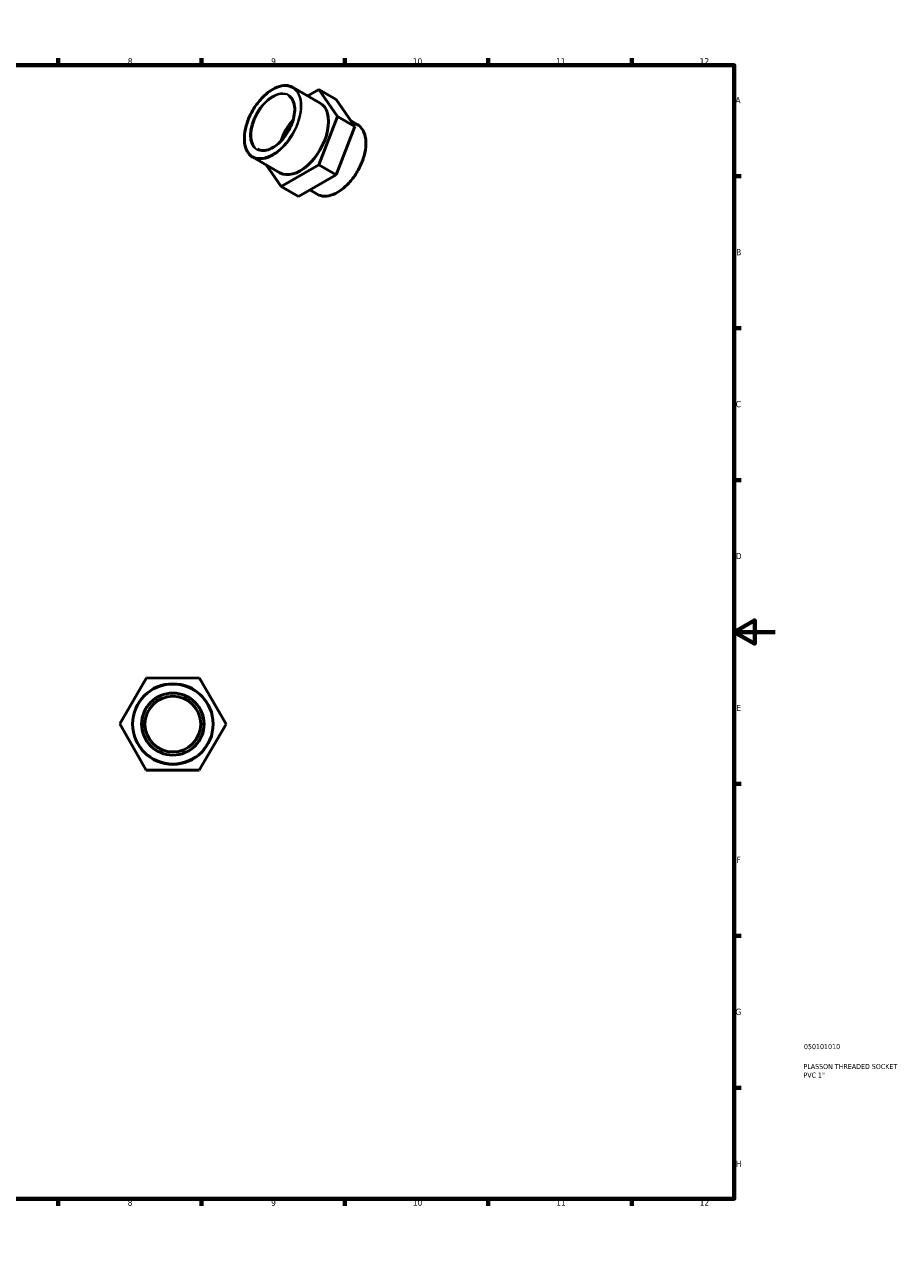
# Model space of a CAD drawing. Header units: millimetres. Extents: x 0 to 902, y 0 to 693.
# Tile 3 of 3: x 474 to 902, y 0 to 594. Entities that reach past the tile are written whole.
import ezdxf

# ---------------------------------------------------------------- set-up
doc = ezdxf.new("R2010")
doc.units = ezdxf.units.MM
for name, color, linetype, lineweight in [('Border (ANSI)', 7, 'Continuous', 70), ('Title (ISO)', 7, 'Continuous', 50), ('Visible (ANSI)', 7, 'Continuous', 50), ('Visible Narrow (ANSI)', 7, 'Continuous', 35)]:
    doc.layers.add(name, color=color, linetype=linetype, lineweight=lineweight)
doc.styles.add('Note Text (ANSI)', font='tahoma.ttf')
doc.styles.add('Note Text (ISO)', font='tahoma.ttf')

# ---------------------------------------------------------------- blocks, each defined once
blk = doc.blocks.new('Borders Default Border')
at = {"layer": 'Border (ANSI)'}
for p, q in [((70.08, 574), (70.08, 577.45)), ((140.17, 574), (140.17, 577.45)), ((210.25, 574), (210.25, 577.45)), ((280.33, 574), (280.33, 577.45)), ((350.42, 574), (350.42, 577.45)), ((490.58, 574), (490.58, 577.45)), ((560.67, 574), (560.67, 577.45)), ((630.75, 574), (630.75, 577.45)), ((700.83, 574), (700.83, 577.45)), ((770.92, 574), (770.92, 577.45)), ((20, 519.75), (16.55, 519.75)), ((821, 519.75), (824.45, 519.75)), ((20, 445.5), (16.55, 445.5)), ((821, 445.5), (824.45, 445.5)), ((20, 371.25), (16.55, 371.25)), ((821, 371.25), (824.45, 371.25)), ((20, 222.75), (16.55, 222.75)), ((821, 222.75), (824.45, 222.75)), ((20, 148.5), (16.55, 148.5)), ((821, 148.5), (824.45, 148.5)), ((20, 74.25), (16.55, 74.25)), ((821, 74.25), (824.45, 74.25)), ((70.08, 20), (70.08, 16.55)), ((140.17, 20), (140.17, 16.55)), ((210.25, 20), (210.25, 16.55)), ((280.33, 20), (280.33, 16.55)), ((350.42, 20), (350.42, 16.55)), ((490.58, 20), (490.58, 16.55)), ((560.67, 20), (560.67, 16.55)), ((630.75, 20), (630.75, 16.55)), ((700.83, 20), (700.83, 16.55)), ((770.92, 20), (770.92, 16.55))]:
    blk.add_line(p, q, dxfattribs=at)
at = {"layer": 'Border (ANSI)', "flags": 128}
for points in [[(420.5, 594), (420.5, 574), (414.73, 584), (426.27, 584), (420.5, 574)], [(20, 20), (20, 574), (821, 574), (821, 20), (20, 20)], [(0, 297), (20, 297), (10, 302.77), (10, 291.23), (20, 297)], [(841, 297), (821, 297), (831, 302.77), (831, 291.23), (821, 297)], [(420.5, 0), (420.5, 20), (414.73, 10), (426.27, 10), (420.5, 20)]]:
    blk.add_lwpolyline(points, dxfattribs=at)
at = {"layer": 'Border (ANSI)', "attachment_point": 7, "style": 'Note Text (ANSI)'}
for s, insert, char_height in [('1', (34.35, 574.4), 3.05), ('2', (104.2, 574.4), 3.05), ('3', (174.26, 574.34), 3.05), ('4', (244.23, 574.4), 3.05), ('5', (314.48, 574.34), 3.05), ('6', (384.49, 574.34), 3.05), ('7', (454.6, 574.4), 3.05), ('8', (524.63, 574.33), 3.05), ('9', (594.7, 574.34), 3.05), ('10', (663.96, 574.34), 3.048), ('11', (734.04, 574.4), 3.048), ('12', (804.13, 574.4), 3.048), ('A', (16.78, 555.35), 3.05), ('A', (821.63, 555.35), 3.05), ('B', (17.15, 481.1), 3.05), ('B', (821.99, 481.1), 3.05), ('C', (16.95, 406.8), 3.05), ('C', (821.8, 406.8), 3.05), ('D', (16.96, 332.6), 3.05), ('D', (821.81, 332.6), 3.05), ('E', (17.21, 258.35), 3.05), ('E', (822.05, 258.35), 3.05), ('F', (17.29, 184.1), 3.05), ('F', (822.14, 184.1), 3.05), ('G', (16.81, 109.79), 3.05), ('G', (821.66, 109.79), 3.05), ('H', (16.97, 35.6), 3.05), ('H', (821.81, 35.6), 3.05), ('1', (34.35, 16.55), 3.05), ('2', (104.2, 16.55), 3.05), ('3', (174.26, 16.49), 3.05), ('4', (244.23, 16.55), 3.05), ('5', (314.48, 16.49), 3.05), ('6', (384.49, 16.49), 3.05), ('7', (454.6, 16.55), 3.05), ('8', (524.63, 16.48), 3.05), ('9', (594.7, 16.49), 3.05), ('10', (663.96, 16.49), 3.048), ('11', (734.04, 16.55), 3.048), ('12', (804.13, 16.55), 3.048)]:
    blk.add_mtext(s, dxfattribs=dict(at, insert=insert, char_height=char_height))
blk = doc.blocks.new('Title Blocks ISO')
at = {"layer": 'Title (ISO)', "color": 232, "true_color": 0xca0064, "style": 'Note Text (ISO)'}
for tag, p in [('PART_NUMBER_001', (34.08, 73.14)), ('DESCRIPTION_001', (33.84, 63.4)), ('DESCRIPTION_002', (33.84, 59.19))]:
    blk.add_attdef(tag, p, '', height=2.5, dxfattribs=at)

msp = doc.modelspace()

# ---------------------------------------------------------------- linework, layer by layer
at = {"layer": 'Visible (ANSI)'}
for p, q in [((618.639, 555.538), (605.418, 563.151)), ((612.58, 559.027), (618.044, 562.156)), ((618.044, 562.156), (627.184, 548.994)), ((626.53, 557.269), (618.044, 562.156)), ((635.669, 544.107), (626.53, 557.269)), ((627.184, 548.994), (617.953, 525.313)), ((635.669, 544.107), (627.184, 548.994)), ((636.809, 545.074), (633.791, 546.812)), ((626.438, 520.427), (635.669, 544.107)), ((598.988, 521.413), (585.767, 529.026)), ((599.582, 514.795), (592.32, 525.253)), ((617.953, 525.313), (599.582, 514.795)), ((626.438, 520.427), (617.953, 525.313)), ((608.067, 509.909), (626.438, 520.427)), ((608.067, 509.909), (599.582, 514.795)), ((617.158, 510.949), (613.532, 513.038)), ((520.671, 252.068), (533.726, 274.531)), ((533.726, 274.531), (559.706, 274.456)), ((559.706, 274.456), (572.632, 251.919)), ((533.597, 229.531), (520.671, 252.068)), ((572.632, 251.919), (559.577, 229.456)), ((559.577, 229.456), (533.597, 229.531))]:
    msp.add_line(p, q, dxfattribs=at)
for radius in [19.689, 15.146, 13.631]:
    msp.add_circle((546.652, 251.993), radius, dxfattribs=at)
for centre, major_axis, start_param, end_param in [((608.813, 538.475), (-9.826, -17.062), 0, 3.1415927), ((609.52, 538.068), (-7.558, -13.125), 4.3221201, 5.1026579), ((609.52, 538.068), (-6.802, -11.812), 4.4699747, 4.9548033)]:
    msp.add_ellipse(centre, major_axis=major_axis, ratio=0.5780931, start_param=start_param, end_param=end_param, dxfattribs=at)
for points, knots in [([(605.418, 563.151), (604.365, 563.757), (603.15, 564.076), (600.505, 564.118), (599.071, 563.829), (596.125, 562.668), (594.61, 561.786), (591.667, 559.52), (590.238, 558.135), (587.612, 555.008), (586.414, 553.266), (584.369, 549.6), (583.521, 547.676), (582.26, 543.837), (581.847, 541.923), (581.502, 538.293), (581.569, 536.579), (582.188, 533.526), (582.737, 532.186), (584.127, 530.234), (584.89, 529.532), (585.767, 529.026)], [5.4997209, 5.4997209, 5.4997209, 5.4997209, 5.8102775, 5.8102775, 6.1272643, 6.1272643, 6.4494154, 6.4494154, 6.7719333, 6.7719333, 7.0940144, 7.0940144, 7.4159312, 7.4159312, 7.738066, 7.738066, 8.0606349, 8.0606349, 8.3824568, 8.3824568, 8.6413135, 8.6413135, 8.6413135, 8.6413135]), ([(588.034, 532.964), (588.844, 532.498), (589.79, 532.265), (591.847, 532.3), (592.951, 532.555), (595.203, 533.519), (596.348, 534.219), (598.578, 535.998), (599.661, 537.076), (601.656, 539.504), (602.566, 540.854), (604.119, 543.687), (604.761, 545.17), (605.711, 548.116), (606.019, 549.578), (606.272, 552.33), (606.219, 553.618), (605.763, 555.894), (605.361, 556.88), (604.354, 558.323), (603.794, 558.843), (603.15, 559.214)], [2.3581282, 2.3581282, 2.3581282, 2.3581282, 2.6915408, 2.6915408, 3.0143719, 3.0143719, 3.3312898, 3.3312898, 3.6481052, 3.6481052, 3.9654867, 3.9654867, 4.2830547, 4.2830547, 4.600328, 4.600328, 4.91702, 4.91702, 5.2344606, 5.2344606, 5.4997209, 5.4997209, 5.4997209, 5.4997209]), ([(617.158, 510.949), (618.211, 510.343), (619.426, 510.024), (622.071, 509.983), (623.505, 510.271), (626.451, 511.432), (627.966, 512.315), (630.909, 514.581), (632.338, 515.965), (634.964, 519.092), (636.162, 520.834), (638.207, 524.5), (639.055, 526.424), (640.316, 530.263), (640.729, 532.177), (641.074, 535.807), (641.006, 537.522), (640.388, 540.575), (639.839, 541.914), (638.449, 543.866), (637.686, 544.569), (636.809, 545.074)], [2.3581282, 2.3581282, 2.3581282, 2.3581282, 2.6686849, 2.6686849, 2.9856716, 2.9856716, 3.3078228, 3.3078228, 3.6303407, 3.6303407, 3.9524217, 3.9524217, 4.2743386, 4.2743386, 4.5964733, 4.5964733, 4.9190422, 4.9190422, 5.2408641, 5.2408641, 5.4997209, 5.4997209, 5.4997209, 5.4997209])]:
    msp.add_open_spline(points, degree=3, knots=knots, dxfattribs=at)
at = {"layer": 'Visible Narrow (ANSI)'}
for radius in [19.386, 15.448]:
    msp.add_circle((546.652, 251.993), radius, dxfattribs=at)
for major_axis in [(9.674, 16.8), (7.709, 13.387)]:
    msp.add_ellipse((595.378, 546.212), major_axis=major_axis, ratio=0.5780931, dxfattribs=at)
for centre, major_axis, start_param, end_param in [((595.592, 546.089), (-7.558, -13.125), 3.2986723, 6.1261057), ((595.592, 546.089), (-9.826, -17.062), 0.1570796, 2.984513), ((626.984, 528.012), (9.826, 17.062), 3.2986723, 6.1261057)]:
    msp.add_ellipse(centre, major_axis=major_axis, ratio=0.5780931, start_param=start_param, end_param=end_param, dxfattribs=at)

# ---------------------------------------------------------------- block references
msp.add_blockref('Borders Default Border', (0, 0))
msp.add_blockref('Title Blocks ISO', (821, 20)).add_auto_attribs({'PART_NUMBER_001': '050101010', 'DESCRIPTION_001': 'PLASSON THREADED SOCKET', 'DESCRIPTION_002': 'PVC 1"'})

doc.saveas('drawing.dxf')
